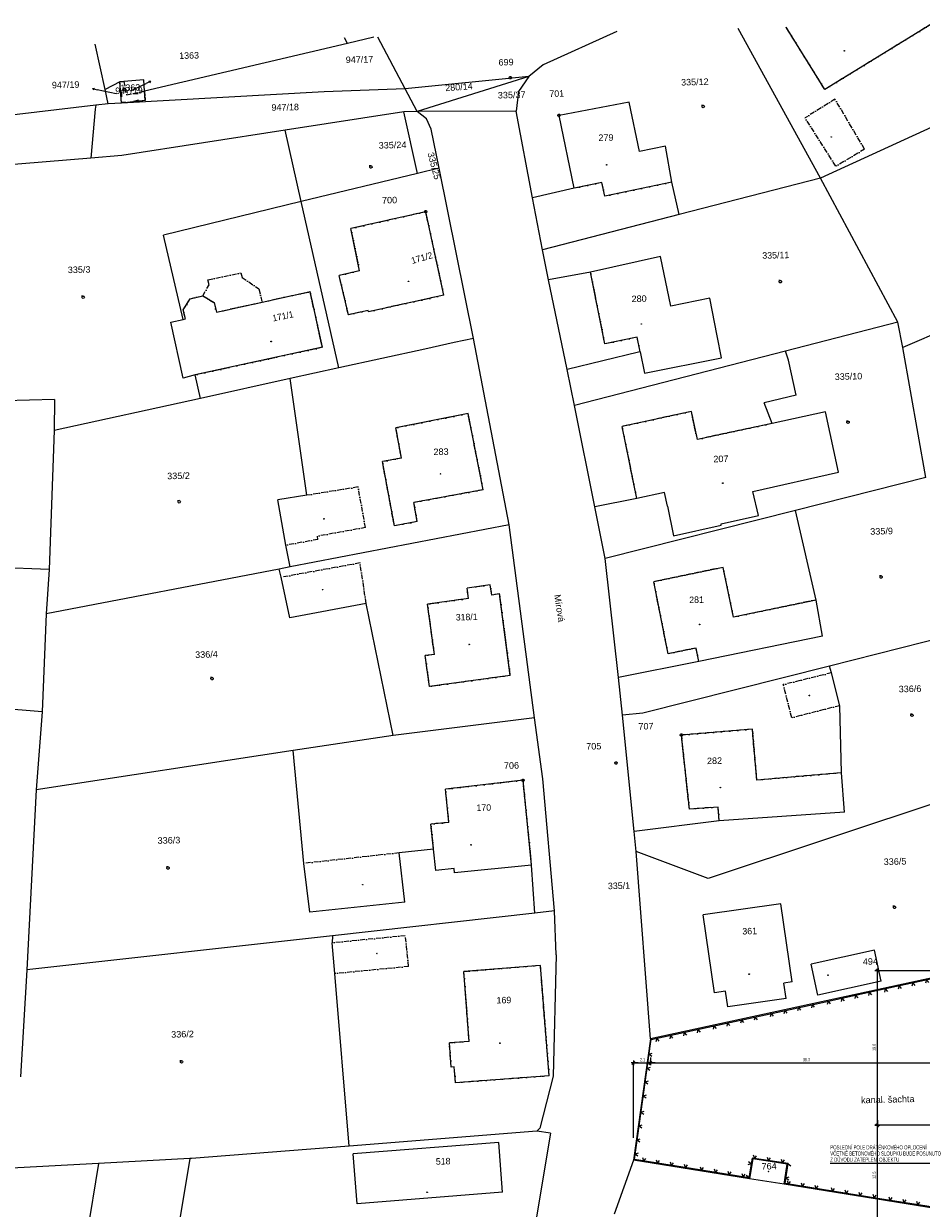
# Model space of a CAD drawing. Header units: millimetres. Extents: x -211955 to 157391, y -241491 to 94551.
# Tile 4 of 18: x -133602 to -23035, y -55532 to 90362. Entities that reach past the tile are written whole.
import ezdxf

# ---------------------------------------------------------------- set-up
doc = ezdxf.new("R2010")
doc.units = ezdxf.units.MM
doc.header["$PDMODE"] = 65
doc.linetypes.add('Carkovana 2x_1', pattern=[800, 600, -200])
doc.linetypes.add('Cerchovana_1', pattern=[1000, 600, -200, 0, -200])
for name, color, linetype, lineweight in [('XR$1$SITUACE - PODKLAD_1', 7, 'Continuous', 25), ('XR$4$PODKLAD - ZPEVNĚNÉ PLOCHY_1', 7, 'Continuous', 25), ('XR$6$KATASTR_1', 7, 'Continuous', 25)]:
    doc.layers.add(name, color=color, linetype=linetype, lineweight=lineweight)
doc.styles.add('ARIAL', font='ARIAL.TTF')
doc.styles.add('ARIALNARROW', font='ARIALN.TTF')
doc.dimstyles.new('DIMSTYLE_2', dxfattribs={"dimtxt": 400, "dimasz": 600, "dimexe": 0, "dimexo": 0, "dimgap": 200, "dimtad": 2, "dimdec": 1, "dimlfac": 0.001, "dimrnd": 0.05, "dimzin": 4, "dimdsep": 46, "dimtxsty": 'ARIALNARROW', "dimblk1": 'ALL_ML_STRICH', "dimblk2": 'ALL_ML_STRICH', "dimsah": 1, "dimcen": 0, "dimclrd": 6, "dimclre": 6, "dimclrt": 6, "dimadec": 0, "dimazin": 0, "dimtfac": 1, "dimtdec": 0, "dimtix": 1, "dimtmove": 2, "dimatfit": 3, "dimfxl": 0, "dimtzin": 0, "dimlwd": 0, "dimlwe": 13, "dimarcsym": 0})
doc.dimstyles.new('DIMSTYLE_3', dxfattribs={"dimtxt": 400, "dimasz": 600, "dimexe": 0, "dimexo": 0, "dimgap": 200, "dimtad": 2, "dimdec": 1, "dimlfac": 0.001, "dimrnd": 0.05, "dimzin": 4, "dimdsep": 46, "dimtxsty": 'ARIALNARROW', "dimblk1": 'ALL_ML_STRICH', "dimblk2": 'ALL_ML_STRICH', "dimsah": 1, "dimcen": 0, "dimclrd": 6, "dimclre": 6, "dimclrt": 6, "dimadec": 0, "dimazin": 0, "dimtfac": 1, "dimtdec": 0, "dimtix": 1, "dimtmove": 2, "dimatfit": 3, "dimfxl": 0, "dimtzin": 0, "dimlwd": 0, "dimlwe": 13, "dimarcsym": 0})

# ---------------------------------------------------------------- blocks, each defined once
blk = doc.blocks.new('VZOROVÁ ČÁRA_1')
at = {"layer": 'XR$1$SITUACE - PODKLAD_1', "color": 7, "linetype": 'Continuous', "lineweight": 13}
for p, q in [((-35255, -53219), (-39823, -52490)), ((-39379, -52561), (-39505, -52164)), ((-39379, -52561), (-39136, -52223)), ((-37673, -52833), (-37799, -52436)), ((-37673, -52833), (-37429, -52495)), ((-35966, -53106), (-36093, -52709)), ((-35966, -53106), (-35723, -52768)), ((-28145, -54354), (-35255, -53219)), ((-33976, -53423), (-34102, -53026)), ((-33976, -53423), (-33732, -53085)), ((-32269, -53696), (-32395, -53299)), ((-32269, -53696), (-32026, -53358)), ((-30563, -53968), (-30689, -53571)), ((-30563, -53968), (-30319, -53630)), ((-28856, -54240), (-28983, -53844)), ((-28856, -54240), (-28613, -53903)), ((-26866, -54558), (-26992, -54161)), ((-26866, -54558), (-26622, -54220)), ((-25159, -54831), (-25285, -54434)), ((-25159, -54831), (-24916, -54493)), ((-23453, -55103), (-23579, -54706)), ((-23453, -55103), (-23209, -54765)), ((-21746, -55375), (-21873, -54979)), ((-21746, -55375), (-21503, -55038))]:
    blk.add_line(p, q, dxfattribs=at)
blk.add_lwpolyline([(-21035, -55489), (-21035, -55489), (-28145, -54354)], dxfattribs=at)
blk = doc.blocks.new('VZOROVÁ ČÁRA_2')
at = {"layer": 'XR$1$SITUACE - PODKLAD_1', "color": 7, "linetype": 'Continuous', "lineweight": 13}
for p, q in [((-39439, -50072), (-39347, -50043)), ((-39439, -50072), (-39101, -50315)), ((-39710, -51779), (-39313, -51652)), ((-39710, -51779), (-39372, -52022))]:
    blk.add_line(p, q, dxfattribs=at)
blk.add_lwpolyline([(-39823, -52490), (-39823, -52490), (-39432, -50029)], dxfattribs=at)
blk = doc.blocks.new('VZOROVÁ ČÁRA_3')
at = {"layer": 'XR$1$SITUACE - PODKLAD_1', "color": 7, "linetype": 'Continuous', "lineweight": 13}
for p, q in [((-39432, -50029), (-43866, -49342)), ((-43559, -49389), (-43687, -48993)), ((-43559, -49389), (-43317, -49050)), ((-41851, -49654), (-41979, -49258)), ((-41851, -49654), (-41609, -49315)), ((-40144, -49919), (-40272, -49523)), ((-40144, -49919), (-39902, -49580))]:
    blk.add_line(p, q, dxfattribs=at)
blk = doc.blocks.new('VZOROVÁ ČÁRA_4')
at = {"layer": 'XR$1$SITUACE - PODKLAD_1', "color": 7, "linetype": 'Continuous', "lineweight": 13}
for p, q in [((-43986, -50052), (-44384, -50175)), ((-43986, -50052), (-44321, -49805)), ((-44272, -51756), (-44608, -51509)), ((-44272, -51756), (-44329, -51773))]:
    blk.add_line(p, q, dxfattribs=at)
blk.add_lwpolyline([(-43866, -49342), (-43866, -49342), (-44277, -51782)], dxfattribs=at)
blk = doc.blocks.new('VZOROVÁ ČÁRA_5')
at = {"layer": 'XR$1$SITUACE - PODKLAD_1', "color": 7, "linetype": 'Continuous', "lineweight": 13}
for p, q in [((-51387, -50647), (-58382, -49530)), ((-57217, -49716), (-57343, -49319)), ((-57217, -49716), (-56974, -49378)), ((-55511, -49989), (-55637, -49592)), ((-55511, -49989), (-55267, -49651)), ((-53804, -50261), (-53930, -49864)), ((-53804, -50261), (-53561, -49923)), ((-52098, -50533), (-52224, -50137)), ((-52098, -50533), (-51854, -50196)), ((-44277, -51782), (-51387, -50647)), ((-50107, -50851), (-50233, -50454)), ((-50107, -50851), (-49864, -50513)), ((-48401, -51124), (-48527, -50727)), ((-48401, -51124), (-48157, -50786)), ((-46694, -51396), (-46820, -50999)), ((-46694, -51396), (-46451, -51058)), ((-44988, -51668), (-45114, -51272)), ((-44988, -51668), (-44744, -51331))]:
    blk.add_line(p, q, dxfattribs=at)
blk = doc.blocks.new('VZOROVÁ ČÁRA_6')
at = {"layer": 'XR$1$SITUACE - PODKLAD_1', "color": 7, "linetype": 'Continuous', "lineweight": 13}
for p, q in [((-56389, -35269), (-56318, -34761)), ((-57385, -42400), (-56389, -35269)), ((-56568, -36552), (-56174, -36418)), ((-56568, -36552), (-56226, -36789)), ((-56807, -38264), (-56413, -38130)), ((-56807, -38264), (-56465, -38501)), ((-57046, -39975), (-56652, -39841)), ((-57046, -39975), (-56704, -40212)), ((-57286, -41686), (-56891, -41553)), ((-57286, -41686), (-56943, -41923)), ((-58382, -49530), (-57385, -42400)), ((-57565, -43683), (-57170, -43549)), ((-57565, -43683), (-57222, -43920)), ((-57804, -45394), (-57410, -45261)), ((-57804, -45394), (-57461, -45631)), ((-58043, -47106), (-57649, -46972)), ((-58043, -47106), (-57701, -47343)), ((-58282, -48817), (-57888, -48683)), ((-58282, -48817), (-57940, -49054))]:
    blk.add_line(p, q, dxfattribs=at)
blk = doc.blocks.new('VZOROVÁ ČÁRA_7')
at = {"layer": 'XR$1$SITUACE - PODKLAD_1', "color": 7, "linetype": 'Continuous', "lineweight": 13}
for p, q in [((-21139, -27115), (-14103, -25586)), ((-17058, -26228), (-17162, -26631)), ((-17058, -26228), (-16797, -26552)), ((-15370, -25861), (-15474, -26264)), ((-15370, -25861), (-15108, -26185)), ((-14103, -25586), (-11300, -24976)), ((-13400, -25433), (-13504, -25836)), ((-13400, -25433), (-13138, -25756)), ((-11711, -25066), (-11815, -25469)), ((-11711, -25066), (-11449, -25389)), ((-28175, -28644), (-21139, -27115)), ((-22406, -27390), (-22510, -27793)), ((-22406, -27390), (-22144, -27714)), ((-20436, -26962), (-20540, -27365)), ((-20436, -26962), (-20174, -27286)), ((-18747, -26595), (-18851, -26998)), ((-18747, -26595), (-18485, -26919)), ((-35211, -30173), (-28175, -28644)), ((-29441, -28919), (-29545, -29323)), ((-29441, -28919), (-29179, -29243)), ((-27471, -28491), (-27575, -28895)), ((-27471, -28491), (-27209, -28815)), ((-25783, -28124), (-25887, -28528)), ((-25783, -28124), (-25521, -28448)), ((-24094, -27757), (-24198, -28160)), ((-24094, -27757), (-23832, -28081)), ((-42246, -31703), (-35211, -30173)), ((-36477, -30449), (-36581, -30852)), ((-36477, -30449), (-36215, -30772)), ((-34507, -30021), (-34611, -30424)), ((-34507, -30021), (-34245, -30344)), ((-32818, -29653), (-32922, -30057)), ((-32818, -29653), (-32557, -29977)), ((-31130, -29286), (-31234, -29690)), ((-31130, -29286), (-30868, -29610)), ((-49282, -33232), (-42246, -31703)), ((-43513, -31978), (-43617, -32381)), ((-43513, -31978), (-43251, -32302)), ((-41543, -31550), (-41647, -31953)), ((-41543, -31550), (-41281, -31874)), ((-39854, -31183), (-39958, -31586)), ((-39854, -31183), (-39592, -31507)), ((-38166, -30816), (-38270, -31219)), ((-38166, -30816), (-37904, -31139)), ((-56318, -34761), (-49282, -33232)), ((-50548, -33507), (-50652, -33911)), ((-50548, -33507), (-50287, -33831)), ((-48578, -33079), (-48682, -33482)), ((-48578, -33079), (-48317, -33403)), ((-46890, -32712), (-46994, -33115)), ((-46890, -32712), (-46628, -33036)), ((-45201, -32345), (-45305, -32748)), ((-45201, -32345), (-44939, -32669)), ((-55614, -34608), (-55718, -35012)), ((-55614, -34608), (-55352, -34932)), ((-53926, -34241), (-54030, -34645)), ((-53926, -34241), (-53664, -34565)), ((-52237, -33874), (-52341, -34278)), ((-52237, -33874), (-51975, -34198))]:
    blk.add_line(p, q, dxfattribs=at)
blk = doc.blocks.new('ALL_ML_STRICH')
at = {"color": 0, "linetype": 'ByBlock', "lineweight": -2}
for p, q in [((-1, 0), (0.5, 0)), ((-0.3, -0.3), (0.3, 0.3)), ((0, -0.5), (0, 0.5))]:
    blk.add_line(p, q, dxfattribs=at)
blk = doc.blocks.new('*D18')
at = {"layer": 'DEFPOINTS', "color": 6, "linetype": 'Continuous', "lineweight": 13}
for p in [(-56407, -34678), (-58494, -37623), (-58494, -49614)]:
    blk.add_point(p, dxfattribs=at)
at = {"layer": 'XR$1$SITUACE - PODKLAD_1', "color": 6, "linetype": 'Continuous', "lineweight": -2}
for p, q in [((-58494, -46843), (-58494, -37623)), ((-58494, -37623), (-56407, -37623)), ((-56407, -36943), (-56407, -37623))]:
    blk.add_line(p, q, dxfattribs=at)
at = {"layer": 'XR$1$SITUACE - PODKLAD_1', "color": 6, "linetype": 'Continuous', "lineweight": 13, "xscale": 600, "yscale": 600, "zscale": 600, "rotation": 180}
blk.add_blockref('ALL_ML_STRICH', (-58494, -37623), dxfattribs=at)
at = {"layer": 'XR$1$SITUACE - PODKLAD_1', "color": 6, "linetype": 'Continuous', "lineweight": 13, "xscale": 600, "yscale": 600, "zscale": 600}
blk.add_blockref('ALL_ML_STRICH', (-56407, -37623), dxfattribs=at)
at = {"layer": 'XR$1$SITUACE - PODKLAD_1', "color": 6, "linetype": 'Continuous', "lineweight": 13, "insert": (-57366, -37223), "char_height": 400, "width": 973.71, "attachment_point": 5, "style": 'ARIALNARROW'}
blk.add_mtext('\\W0.81;\\A1;{2.1}', dxfattribs=at)
blk = doc.blocks.new('*D19')
at = {"layer": 'DEFPOINTS', "color": 6, "linetype": 'Continuous', "lineweight": 13}
for p in [(-56407, -34678), (-56407, -37623), (-18118, -45292)]:
    blk.add_point(p, dxfattribs=at)
at = {"layer": 'XR$1$SITUACE - PODKLAD_1', "color": 6, "linetype": 'Continuous', "lineweight": -2}
for p, q in [((-56407, -36943), (-56407, -37623)), ((-56407, -37623), (-18118, -37623)), ((-18118, -42471), (-18118, -37623))]:
    blk.add_line(p, q, dxfattribs=at)
at = {"layer": 'XR$1$SITUACE - PODKLAD_1', "color": 6, "linetype": 'Continuous', "lineweight": 13, "xscale": 600, "yscale": 600, "zscale": 600, "rotation": 180}
blk.add_blockref('ALL_ML_STRICH', (-56407, -37623), dxfattribs=at)
at = {"layer": 'XR$1$SITUACE - PODKLAD_1', "color": 6, "linetype": 'Continuous', "lineweight": 13, "xscale": 600, "yscale": 600, "zscale": 600}
blk.add_blockref('ALL_ML_STRICH', (-18118, -37623), dxfattribs=at)
at = {"layer": 'XR$1$SITUACE - PODKLAD_1', "color": 6, "linetype": 'Continuous', "lineweight": 13, "insert": (-37192, -37223), "char_height": 400, "width": 1298.29, "attachment_point": 5, "style": 'ARIALNARROW'}
blk.add_mtext('\\W0.81;\\A1;{38.3}', dxfattribs=at)
blk = doc.blocks.new('*D25')
at = {"layer": 'DEFPOINTS', "color": 6, "linetype": 'Continuous', "lineweight": 13}
for p in [(-18118, -45292), (-28441, -57777), (-18118, -57777)]:
    blk.add_point(p, dxfattribs=at)
at = {"layer": 'XR$1$SITUACE - PODKLAD_1', "color": 6, "linetype": 'Continuous', "lineweight": -2}
for p, q in [((-19778, -45292), (-28441, -45292)), ((-28441, -57777), (-28441, -45292)), ((-19704, -57777), (-28441, -57777))]:
    blk.add_line(p, q, dxfattribs=at)
at = {"layer": 'XR$1$SITUACE - PODKLAD_1', "color": 6, "linetype": 'Continuous', "lineweight": 13, "xscale": 600, "yscale": 600, "zscale": 600}
for p, rotation in [((-28441, -45292), 90), ((-28441, -57777), 270)]:
    blk.add_blockref('ALL_ML_STRICH', p, dxfattribs=dict(at, rotation=rotation))
at = {"layer": 'XR$1$SITUACE - PODKLAD_1', "color": 6, "linetype": 'Continuous', "lineweight": 13, "insert": (-28841, -51464), "char_height": 400, "width": 1298.29, "attachment_point": 5, "rotation": 90, "style": 'ARIALNARROW'}
blk.add_mtext('\\W0.81;\\A1;{12.5}', dxfattribs=at)
blk = doc.blocks.new('*D26')
at = {"layer": 'DEFPOINTS', "color": 6, "linetype": 'Continuous', "lineweight": 13}
for p in [(-17792, -26285), (-28441, -45292), (-18118, -45292)]:
    blk.add_point(p, dxfattribs=at)
at = {"layer": 'XR$1$SITUACE - PODKLAD_1', "color": 6, "linetype": 'Continuous', "lineweight": -2}
for p, q in [((-18981, -26285), (-28441, -26285)), ((-28441, -45292), (-28441, -26285)), ((-19778, -45292), (-28441, -45292))]:
    blk.add_line(p, q, dxfattribs=at)
at = {"layer": 'XR$1$SITUACE - PODKLAD_1', "color": 6, "linetype": 'Continuous', "lineweight": 13, "xscale": 600, "yscale": 600, "zscale": 600}
for p, rotation in [((-28441, -26285), 90), ((-28441, -45292), 270)]:
    blk.add_blockref('ALL_ML_STRICH', p, dxfattribs=dict(at, rotation=rotation))
at = {"layer": 'XR$1$SITUACE - PODKLAD_1', "color": 6, "linetype": 'Continuous', "lineweight": 13, "insert": (-28841, -35718), "char_height": 400, "width": 1298.29, "attachment_point": 5, "rotation": 90, "style": 'ARIALNARROW'}
blk.add_mtext('\\W0.81;\\A1;{19.0}', dxfattribs=at)
blk = doc.blocks.new('2$1030')
at = {"layer": 'XR$6$KATASTR_1', "color": 6, "lineweight": 100}
blk.add_line((0, 0), (0, -500), dxfattribs=at)
blk = doc.blocks.new('1$0100')
at = {"layer": 'XR$6$KATASTR_1', "color": 7, "lineweight": 25}
blk.add_line((-50, 0), (50, 0), dxfattribs=at)
blk.add_lwpolyline([(190, 720), (530, 530), (720, 190), (720, -200), (530, -540), (190, -730), (-200, -730), (-540, -540), (-730, -200), (-730, 190), (-540, 530), (-200, 720), (190, 720)], close=True, dxfattribs=at)
blk = doc.blocks.new('3$0400')
at = {"layer": 'XR$6$KATASTR_1', "color": 7, "lineweight": 25}
blk.add_lwpolyline([(0, 0), (-380, 100), (-650, 370), (-750, 740), (-650, 1110), (-380, 1380), (-10, 1480), (360, 1380), (630, 1110), (730, 730), (630, 350), (360, 80), (-20, -20), (980, -20)], dxfattribs=at)
blk = doc.blocks.new('9$5010')
at = {"layer": 'XR$6$KATASTR_1', "color": 7, "lineweight": 25}
blk.add_line((0, 3000), (0, 0), dxfattribs=at)
blk.add_lwpolyline([(-500, 2000), (0, 3000), (500, 2000)], dxfattribs=at)
blk = doc.blocks.new('4$0200')
at = {"layer": 'XR$6$KATASTR_1', "color": 7, "lineweight": 25}
blk.add_lwpolyline([(90, 150), (180, 0), (90, -150), (-90, -150), (-180, 0), (-90, 150), (90, 150)], close=True, dxfattribs=at)
blk = doc.blocks.new('$280')
at = {"layer": 'XR$6$KATASTR_1', "color": 7, "lineweight": 25}
blk.add_lwpolyline([(0, 170), (100, 150), (150, 60), (170, 0), (150, -90), (70, -160), (0, -170), (-90, -140), (-150, -80), (-170, 0), (-150, 90), (-70, 160), (0, 170)], close=True, dxfattribs=at)

msp = doc.modelspace()

# ---------------------------------------------------------------- linework, layer by layer
at = {"layer": 'XR$4$PODKLAD - ZPEVNĚNÉ PLOCHY_1', "color": 7, "linetype": 'Continuous', "lineweight": 13}
msp.add_line((-34245.437, -49964.428), (-20672.104, -49964.428), dxfattribs=at)
at = {"layer": 'XR$6$KATASTR_1', "color": 126, "linetype": 'Continuous', "lineweight": 13}
for p, q in [((-60546.854, 89417.697), (-69609.281, 85296.046)), ((-35440.026, 71353.043), (-45581.283, 89781.823)), ((-34915.145, 82259.037), (-39683.028, 89925.333)), ((-21738.339, 90361.943), (-34915.145, 82259.037)), ((-123580.972, 82242.351), (-124787.842, 87854.656)), ((-93730.488, 87930.108), (-118704.873, 82050.899)), ((-93730.488, 87930.108), (-94076.93, 88601.88)), ((-90487.993, 88689.202), (-93730.488, 87930.108)), ((-86612.692, 82351.589), (-89978.144, 88701.607)), ((-69609.281, 85296.046), (-71374.939, 83862.674)), ((-121744.144, 83217.318), (-123580.972, 82242.351)), ((-118808.419, 83428.788), (-121744.144, 83217.318)), ((-121549.724, 80571.264), (-121744.144, 83217.318)), ((-118704.873, 82050.899), (-118808.419, 83428.788)), ((-71374.939, 83862.674), (-86612.692, 82351.589)), ((-71374.939, 83862.674), (-85134.273, 79556.722)), ((-71374.939, 83862.674), (-72650.279, 82011.105)), ((-122217.507, 81705.356), (-124530.935, 82229.24)), ((-123208.504, 80500.895), (-123580.972, 82242.351)), ((-96606.571, 81978.39), (-121549.724, 80571.264)), ((-120456.544, 82098.306), (-118508.289, 83015.966)), ((-118626.915, 80902.455), (-118704.873, 82050.899)), ((-86612.692, 82351.589), (-96606.571, 81978.39)), ((-85134.273, 79556.722), (-86612.692, 82351.589)), ((-72650.279, 82011.105), (-72921.075, 79573.798)), ((-12587.665, 81811.992), (-35440.026, 71353.043)), ((-124734.646, 80323.722), (-158776.469, 76284.503)), ((-124734.646, 80323.722), (-124782.709, 79832.407)), ((-123208.504, 80500.895), (-124734.646, 80323.722)), ((-121549.724, 80571.264), (-123208.504, 80500.895)), ((-118626.915, 80902.455), (-121549.724, 80571.264)), ((-59004.415, 80702.636), (-67657.304, 79071.683)), ((-59004.415, 80702.636), (-67657.304, 79071.683)), ((-57766.363, 74630.954), (-59004.415, 80702.636)), ((-57766.363, 74630.954), (-59004.415, 80702.636)), ((-124782.709, 79832.407), (-125336.56, 73817.156)), ((-86763.304, 79497.081), (-101402.743, 77240.328)), ((-85134.273, 79556.722), (-86763.304, 79497.081)), ((-85108.636, 71925.088), (-86763.304, 79497.081)), ((-72921.075, 79573.798), (-85134.273, 79556.722)), ((-83972.232, 78664.724), (-85134.273, 79556.722)), ((-70910.842, 68899.536), (-72921.075, 79573.798)), ((-65788.636, 70104.483), (-67657.304, 79071.683)), ((-65788.636, 70104.483), (-67657.304, 79071.683)), ((-83420.765, 77377.756), (-83972.232, 78664.724)), ((-82443.536, 72570.104), (-83420.765, 77377.756)), ((-101402.743, 77240.328), (-121523.285, 74140.004)), ((-99418.245, 68445.996), (-101402.743, 77240.328)), ((-54531.432, 75289.834), (-57766.363, 74630.954)), ((-54531.432, 75289.834), (-57766.363, 74630.954)), ((-53762.657, 70827.213), (-54531.432, 75289.834)), ((-53762.657, 70827.213), (-54531.432, 75289.834)), ((-125336.56, 73817.156), (-138643.157, 72693.157)), ((-121523.285, 74140.004), (-125336.56, 73817.156)), ((-85108.636, 71925.088), (-99418.245, 68445.996)), ((-82443.536, 72570.104), (-85108.636, 71925.088)), ((-78202.14, 51597.065), (-82443.536, 72570.104)), ((-65788.636, 70104.483), (-70910.842, 68899.536)), ((-62384.728, 70807.487), (-65788.636, 70104.483)), ((-62033.713, 69125.527), (-62384.728, 70807.487)), ((-53762.657, 70827.213), (-62033.713, 69125.527)), ((-52865.599, 66847.856), (-53762.657, 70827.213)), ((-35440.026, 71353.043), (-52865.599, 66847.856)), ((-25945.367, 53598.736), (-35440.026, 71353.043)), ((-69704.752, 62496.978), (-70910.842, 68899.536)), ((-99418.245, 68445.996), (-116363.206, 64332.615)), ((-94788.642, 47962.545), (-99418.245, 68445.996)), ((-84083.367, 67198.628), (-93295.629, 65123.938)), ((-81832.695, 56920.332), (-84083.367, 67198.628)), ((-52865.599, 66847.856), (-69704.752, 62496.978)), ((-113959.659, 53938.003), (-116363.206, 64332.615)), ((-92218.94, 59928.59), (-93295.629, 65123.938)), ((9088.085, 65394.369), (-25328.907, 50462.802)), ((-68945.439, 58834.364), (-69704.752, 62496.978)), ((-55160.589, 61680.504), (-63776.677, 59770.364)), ((-55160.589, 61680.504), (-63776.677, 59770.364)), ((-53901.57, 55569.32), (-55160.589, 61680.504)), ((-53901.57, 55569.32), (-55160.589, 61680.504)), ((-92218.94, 59928.59), (-94735.543, 59347.205)), ((-93607.629, 54513.209), (-94735.543, 59347.205)), ((-63776.677, 59770.364), (-68945.439, 58834.364)), ((-66665.797, 47776.541), (-68945.439, 58834.364)), ((-62011.141, 50930.693), (-63776.677, 59770.364)), ((-104238.765, 56075.083), (-98318.498, 57369.469)), ((-96811.06, 50504.104), (-98318.498, 57369.469)), ((-81832.695, 56920.332), (-91136.146, 54893.438)), ((-109860.337, 54837.979), (-104238.765, 56075.083)), ((-49084.163, 56556.79), (-53901.57, 55569.32)), ((-49084.163, 56556.79), (-53901.57, 55569.32)), ((-113959.659, 53938.003), (-113690.955, 53994.555)), ((-91169.786, 55042.663), (-93607.629, 54513.209)), ((-91136.146, 54893.438), (-91169.786, 55042.663)), ((-25945.367, 53598.736), (-39772.929, 50041.346)), ((-25328.907, 50462.802), (-25945.367, 53598.736)), ((-80570.247, 51079.311), (-84191.9, 50280.983)), ((-78202.14, 51597.065), (-80570.247, 51079.311)), ((-73792.617, 28647.531), (-78202.14, 51597.065)), ((-58239.289, 51722.673), (-62011.141, 50930.693)), ((-96811.06, 50504.104), (-112472.946, 47102.142)), ((-84191.9, 50280.983), (-94788.642, 47962.545)), ((-57855.12, 49911.481), (-66665.797, 47776.541)), ((-39772.929, 50041.346), (-65748.04, 43357.557)), ((-57666.149, 49956.091), (-57855.12, 49911.481)), ((-39405.544, 48919.95), (-39772.929, 50041.346)), ((-22469.242, 34477.63), (-25328.907, 50462.802)), ((-38450.717, 44621.903), (-39405.544, 48919.95)), ((-111842.573, 44216.622), (-112472.946, 47102.142)), ((-94788.642, 47962.545), (-100768.405, 46646.705)), ((-65748.04, 43357.557), (-66665.797, 47776.541)), ((-100768.405, 46646.705), (-111842.573, 44216.622)), ((-98738.398, 32281.833), (-100768.405, 46646.705)), ((-129794.073, 44059.928), (-135952.493, 43920.091)), ((-111842.573, 44216.622), (-129861.839, 40267.158)), ((-129794.073, 44059.928), (-129861.839, 40267.158)), ((-38450.717, 44621.903), (-42389.113, 43685.83)), ((-78867.125, 42338.151), (-87756.781, 40571.399)), ((-76998.724, 32970.826), (-78867.125, 42338.151)), ((-63253.182, 30854.542), (-65748.04, 43357.557)), ((-51355.535, 42607.414), (-59883.109, 40759.445)), ((-50621.567, 39164.248), (-51355.535, 42607.414)), ((-41416.871, 41138.725), (-42389.113, 43685.83)), ((-34849.228, 42548.891), (-41416.871, 41138.725)), ((-34849.228, 42548.891), (-41416.871, 41138.725)), ((-41416.871, 41138.725), (-50621.567, 39164.248)), ((-129861.839, 40267.158), (-130465.115, 23127.413)), ((-87066.475, 36867.094), (-87756.781, 40571.399)), ((-58077.098, 31900.753), (-59883.109, 40759.445)), ((-87066.475, 36867.094), (-89416.534, 36429.802)), ((-87943.782, 28523.286), (-89416.534, 36429.802)), ((-22469.242, 34477.63), (-38515.442, 30426.129)), ((-98738.398, 32281.833), (-102295.666, 31715.139)), ((-76998.724, 32970.826), (-85542.619, 31382.537)), ((-54673.677, 32623.751), (-58077.098, 31900.753)), ((-54673.677, 32623.751), (-58077.098, 31900.753)), ((-54312.665, 30942.035), (-54673.677, 32623.751)), ((-54312.665, 30942.035), (-54673.677, 32623.751)), ((-101299.464, 26127.717), (-102295.666, 31715.139)), ((-85115.811, 29052.229), (-85542.619, 31382.537)), ((-58077.098, 31900.753), (-63253.182, 30854.542)), ((-61988.082, 24493.432), (-63253.182, 30854.542)), ((-38515.442, 30426.129), (-61988.082, 24493.432)), ((-36006.112, 19383.898), (-38515.442, 30426.129)), ((-73792.617, 28647.531), (-100784.167, 23449.459)), ((-85115.811, 29052.229), (-87943.782, 28523.286)), ((-70692.999, 4855.886), (-73792.617, 28647.531)), ((-130465.115, 23127.413), (-182345.892, 25406.155)), ((-100784.167, 23449.459), (-101299.464, 26127.717)), ((-100784.167, 23449.459), (-102138.413, 23196.444)), ((-60351.632, 9858.907), (-61988.082, 24493.432)), ((-47457.346, 23406.552), (-55996.862, 21638.316)), ((-46187.843, 17275.617), (-47457.346, 23406.552)), ((-102138.413, 23196.444), (-130852.397, 17666.377)), ((-130465.115, 23127.413), (-130852.397, 17666.377)), ((-101883.671, 22182.34), (-102138.413, 23196.444)), ((-100812.09, 17196.93), (-101883.671, 22182.34)), ((-76123.339, 21248.65), (-78984.22, 20838.942)), ((-78803.373, 19572.966), (-78984.22, 20838.942)), ((-75952.732, 19992.428), (-76123.339, 21248.65)), ((-54220.6, 12768.897), (-55996.862, 21638.316)), ((-78803.373, 19572.966), (-83847.525, 18860.063)), ((-74975.941, 20136.23), (-75952.732, 19992.428)), ((-73661.561, 10105.233), (-74975.941, 20136.23)), ((-36006.112, 19383.898), (-46187.843, 17275.617)), ((-35217.586, 14931.761), (-36006.112, 19383.898)), ((-35217.586, 14931.761), (-36006.112, 19383.898)), ((-130852.397, 17666.377), (-131309.804, 5631.691)), ((-91412.342, 18966.09), (-100812.09, 17196.93)), ((-88085.76, 2702.193), (-91412.342, 18966.09)), ((-83017.162, 12688.434), (-83847.525, 18860.063)), ((-35217.586, 14931.761), (-50436.415, 11820.662)), ((-35217.586, 14931.761), (-50436.415, 11820.662)), ((-18798.796, 15181.2), (-34327.825, 11252.314)), ((-50766.707, 13473.117), (-54220.6, 12768.897)), ((-50436.415, 11820.662), (-50766.707, 13473.117)), ((-83017.162, 12688.434), (-84133.669, 12531.23)), ((-83611.123, 8732.817), (-84133.669, 12531.23)), ((-50436.415, 11820.662), (-60351.632, 9858.907)), ((-34327.825, 11252.314), (-57323.282, 5441.26)), ((-34087.458, 10417.914), (-34327.825, 11252.314)), ((-33078.73, 6371.253), (-34087.458, 10417.914)), ((-131309.804, 5631.691), (-181937.449, 9441.366)), ((-73661.561, 10105.233), (-83611.123, 8732.817)), ((-59827.918, 5190.264), (-60351.632, 9858.907)), ((-32857.822, -1885.817), (-33078.73, 6371.253)), ((-131309.804, 5631.691), (-132076.001, -3989.793)), ((-70692.999, 4855.886), (-88085.76, 2702.193)), ((-69660.823, -2621.22), (-70692.999, 4855.886)), ((-57323.282, 5441.26), (-59827.918, 5190.264)), ((-58389.682, -9108.983), (-59827.918, 5190.264)), ((-43841.311, 3468.608), (-52586.314, 2745.683)), ((-43298.917, -2790.051), (-43841.311, 3468.608)), ((-88085.76, 2702.193), (-100393.917, 832.259)), ((-51604.464, -6363.129), (-52586.314, 2745.683)), ((-100393.917, 832.259), (-132076.001, -3989.793)), ((-99075.865, -13049.788), (-100393.917, 832.259)), ((-72096.696, -2820.528), (-81652.7, -3923.292)), ((-71032.023, -13277.725), (-72096.696, -2820.528)), ((-68214.171, -18910.851), (-69660.823, -2621.22)), ((-32857.822, -1885.817), (-43298.917, -2790.051)), ((-32489.683, -6738.298), (-32857.822, -1885.817)), ((-32489.683, -6738.298), (-32857.822, -1885.817)), ((-132076.001, -3989.793), (-133197.469, -26143.626)), ((-81233.067, -8014.295), (-81652.7, -3923.292)), ((-15241.697, -3567.825), (-49285.904, -14909.262)), ((-48049.409, -6116.584), (-51604.464, -6363.129)), ((-47938.323, -7804.382), (-48049.409, -6116.584)), ((-32489.683, -6738.298), (-47938.323, -7804.382)), ((-32489.683, -6738.298), (-47938.323, -7804.382)), ((-81233.067, -8014.295), (-83439.008, -8208.009)), ((-83114.165, -11281.017), (-83439.008, -8208.009)), ((-47938.323, -7804.382), (-58389.682, -9108.983)), ((-58138.929, -11603.622), (-58389.682, -9108.983)), ((-83114.165, -11281.017), (-87333.914, -11753.797)), ((-82840.013, -13915.128), (-83114.165, -11281.017)), ((-82840.013, -13915.128), (-83114.165, -11281.017)), ((-56407.154, -34678.326), (-58138.929, -11603.622)), ((-49285.904, -14909.262), (-58138.929, -11603.622)), ((-98349.121, -19073.893), (-99075.865, -13049.788)), ((-86666.18, -17819.35), (-87333.914, -11753.797)), ((-80584.573, -13700.204), (-82840.013, -13915.128)), ((-80584.573, -13700.204), (-82840.013, -13915.128)), ((-80532.423, -14199.083), (-80584.573, -13700.204)), ((-80532.423, -14199.083), (-80584.573, -13700.204)), ((-71032.023, -13277.725), (-80532.423, -14199.083)), ((-71032.023, -13277.725), (-80532.423, -14199.083)), ((-70638.344, -19179.896), (-71032.023, -13277.725)), ((-86666.18, -17819.35), (-98349.121, -19073.893)), ((-68214.171, -18910.851), (-70638.344, -19179.896)), ((-68022.841, -24307.794), (-68214.171, -18910.851)), ((-40327.29, -18032.279), (-49906.961, -19395.696)), ((-40327.29, -18032.279), (-49906.961, -19395.696)), ((-38952.904, -27651.695), (-40327.29, -18032.279)), ((-38952.904, -27651.695), (-40327.29, -18032.279)), ((-70638.344, -19179.896), (-95578.165, -21957.346)), ((-48523.064, -28994.874), (-49906.961, -19395.696)), ((-48523.064, -28994.874), (-49906.961, -19395.696)), ((-95578.165, -21957.346), (-133197.469, -26143.626)), ((-95578.165, -21957.346), (-95616.742, -22838.545)), ((-95264.632, -26621.1), (-95616.742, -22838.545)), ((-68022.841, -24307.794), (-68369.721, -39240.65)), ((-28794.718, -23753.457), (-36595.426, -25463.705)), ((-28794.718, -23753.457), (-36595.426, -25463.705)), ((-27961.534, -27574.321), (-28794.718, -23753.457)), ((-27961.534, -27574.321), (-28794.718, -23753.457)), ((-133197.469, -26143.626), (-134007.035, -39327.218)), ((-69951.613, -25615.096), (-79375.685, -26384.552)), ((-69874.872, -26713.554), (-69951.613, -25615.096)), ((-11322.176, -24878.793), (-56407.154, -34678.326)), ((-35762.242, -29284.57), (-36595.426, -25463.705)), ((-35762.242, -29284.57), (-36595.426, -25463.705)), ((-93517.145, -47874.883), (-95264.632, -26621.1)), ((-78736.142, -34991.542), (-79375.685, -26384.552)), ((-68870.546, -39212.823), (-69874.872, -26713.554)), ((-38952.904, -27651.695), (-39949.689, -27795.983)), ((-38952.904, -27651.695), (-39949.689, -27795.983)), ((-27961.534, -27574.321), (-35762.242, -29284.57)), ((-27961.534, -27574.321), (-35762.242, -29284.57)), ((-47147.364, -28801.355), (-48523.064, -28994.874)), ((-47147.364, -28801.355), (-48523.064, -28994.874)), ((-46870.244, -30735.186), (-47147.364, -28801.355)), ((-46870.244, -30735.186), (-47147.364, -28801.355)), ((-39673.056, -29709.821), (-39949.689, -27795.983)), ((-39673.056, -29709.821), (-39949.689, -27795.983)), ((-39673.056, -29709.821), (-46870.244, -30735.186)), ((-39673.056, -29709.821), (-46870.244, -30735.186)), ((-78736.142, -34991.542), (-81162.504, -35170.613)), ((-56407.154, -34678.326), (-58494.493, -49613.517)), ((-80939.821, -38156.08), (-81162.504, -35170.613)), ((-80560.42, -38126.843), (-80939.821, -38156.08)), ((-80413.261, -40063.837), (-80560.42, -38126.843)), ((-68870.546, -39212.823), (-80413.261, -40063.837)), ((-68369.721, -39240.65), (-70033.511, -45683.025)), ((-70394.645, -46051.919), (-93517.145, -47874.883)), ((-68718.572, -46281.218), (-79381.109, -109619.31)), ((-70033.511, -45683.025), (-70394.645, -46051.919)), ((-68718.572, -46281.218), (-70394.645, -46051.919)), ((-93517.145, -47874.883), (-112945.847, -49397.911)), ((-75082.844, -47416.357), (-93003.939, -48822.68)), ((-75082.844, -47416.357), (-93003.939, -48822.68)), ((-74603.351, -53556.51), (-75082.844, -47416.357)), ((-74603.351, -53556.51), (-75082.844, -47416.357)), ((-113145.545, -49412.773), (-124394.43, -50006.563)), ((-113145.545, -49412.773), (-116179.635, -67782.008)), ((-112945.847, -49397.911), (-113145.545, -49412.773)), ((-92544.44, -54963.32), (-93003.939, -48822.68)), ((-92544.44, -54963.32), (-93003.939, -48822.68)), ((-124394.43, -50006.563), (-135863.007, -50615.702)), ((-124394.43, -50006.563), (-127027.276, -65955.323)), ((-58494.493, -49613.517), (-60873.691, -56253.352)), ((-44194.735, -51896.369), (-58494.493, -49613.517)), ((-39937.017, -52573.006), (-44194.735, -51896.369)), ((-39937.017, -52573.006), (-44194.735, -51896.369)), ((-74603.351, -53556.51), (-92544.44, -54963.32)), ((-74603.351, -53556.51), (-92544.44, -54963.32)), ((-21068.173, -55584.937), (-39937.017, -52573.006))]:
    msp.add_line(p, q, dxfattribs=at)
at = {"layer": 'XR$6$KATASTR_1', "color": 126, "linetype": 'Cerchovana_1', "lineweight": 13}
for p, q in [((-34915.145, 82259.037), (-39683.028, 89925.333)), ((-21738.339, 90361.943), (-34915.145, 82259.037)), ((-33675.585, 81058.832), (-37360.966, 78768.513)), ((-30015.33, 74926.049), (-33675.585, 81058.832)), ((-33554.891, 72809.327), (-37360.966, 78768.513)), ((-30015.33, 74926.049), (-33554.891, 72809.327)), ((-62384.728, 70807.487), (-65788.636, 70104.483)), ((-62033.713, 69125.527), (-62384.728, 70807.487)), ((-53762.657, 70827.213), (-62033.713, 69125.527)), ((-84083.367, 67198.628), (-93295.629, 65123.938)), ((-81832.695, 56920.332), (-84083.367, 67198.628)), ((-92218.94, 59928.59), (-93295.629, 65123.938)), ((-92218.94, 59928.59), (-94735.543, 59347.205)), ((-93607.629, 54513.209), (-94735.543, 59347.205)), ((-62011.141, 50930.693), (-63776.677, 59770.364)), ((-104238.765, 56075.083), (-98318.498, 57369.469)), ((-96811.06, 50504.104), (-98318.498, 57369.469)), ((-81832.695, 56920.332), (-91136.146, 54893.438)), ((-109860.337, 54837.979), (-104238.765, 56075.083)), ((-113959.659, 53938.003), (-113690.955, 53994.555)), ((-91169.786, 55042.663), (-93607.629, 54513.209)), ((-91136.146, 54893.438), (-91169.786, 55042.663)), ((-58239.289, 51722.673), (-62011.141, 50930.693)), ((-96811.06, 50504.104), (-112472.946, 47102.142)), ((-78867.125, 42338.151), (-87756.781, 40571.399)), ((-76998.724, 32970.826), (-78867.125, 42338.151)), ((-51355.535, 42607.414), (-59883.109, 40759.445)), ((-50621.567, 39164.248), (-51355.535, 42607.414)), ((-41416.871, 41138.725), (-50621.567, 39164.248)), ((-87066.475, 36867.094), (-87756.781, 40571.399)), ((-58077.098, 31900.753), (-59883.109, 40759.445)), ((-87066.475, 36867.094), (-89416.534, 36429.802)), ((-87943.782, 28523.286), (-89416.534, 36429.802)), ((-92411.438, 33306.031), (-98738.398, 32281.833)), ((-91499.81, 28316.729), (-92411.438, 33306.031)), ((-76998.724, 32970.826), (-85542.619, 31382.537)), ((-85115.811, 29052.229), (-85542.619, 31382.537)), ((-91499.81, 28316.729), (-97425.429, 27242.278)), ((-85115.811, 29052.229), (-87943.782, 28523.286)), ((-97355.96, 26853.853), (-101299.464, 26127.717)), ((-97355.96, 26853.853), (-97425.429, 27242.278)), ((-92173.771, 23949.043), (-101883.671, 22182.34)), ((-91412.342, 18966.09), (-92173.771, 23949.043)), ((-47457.346, 23406.552), (-55996.862, 21638.316)), ((-46187.843, 17275.617), (-47457.346, 23406.552)), ((-76123.339, 21248.65), (-78984.22, 20838.942)), ((-78803.373, 19572.966), (-78984.22, 20838.942)), ((-75952.732, 19992.428), (-76123.339, 21248.65)), ((-54220.6, 12768.897), (-55996.862, 21638.316)), ((-78803.373, 19572.966), (-83847.525, 18860.063)), ((-74975.941, 20136.23), (-75952.732, 19992.428)), ((-73661.561, 10105.233), (-74975.941, 20136.23)), ((-36006.112, 19383.898), (-46187.843, 17275.617)), ((-83017.162, 12688.434), (-83847.525, 18860.063)), ((-50766.707, 13473.117), (-54220.6, 12768.897)), ((-50436.415, 11820.662), (-50766.707, 13473.117)), ((-83017.162, 12688.434), (-84133.669, 12531.23)), ((-83611.123, 8732.817), (-84133.669, 12531.23)), ((-34087.458, 10417.914), (-40033.825, 8962.846)), ((-73661.561, 10105.233), (-83611.123, 8732.817)), ((-38994.133, 4876.926), (-40033.825, 8962.846)), ((-33078.73, 6371.253), (-38994.133, 4876.926)), ((-43841.311, 3468.608), (-52586.314, 2745.683)), ((-43298.917, -2790.051), (-43841.311, 3468.608)), ((-51604.464, -6363.129), (-52586.314, 2745.683)), ((-72096.696, -2820.528), (-81652.7, -3923.292)), ((-71032.023, -13277.725), (-72096.696, -2820.528)), ((-32857.822, -1885.817), (-43298.917, -2790.051)), ((-81233.067, -8014.295), (-81652.7, -3923.292)), ((-48049.409, -6116.584), (-51604.464, -6363.129)), ((-47938.323, -7804.382), (-48049.409, -6116.584)), ((-81233.067, -8014.295), (-83439.008, -8208.009)), ((-83114.165, -11281.017), (-83439.008, -8208.009)), ((-87333.914, -11753.797), (-99075.865, -13049.788)), ((-86595.471, -21958.854), (-95616.742, -22838.545)), ((-86183.135, -25749.946), (-86595.471, -21958.854)), ((-86183.135, -25749.946), (-95264.632, -26621.1)), ((-69951.613, -25615.096), (-79375.685, -26384.552)), ((-69874.872, -26713.554), (-69951.613, -25615.096)), ((-78736.142, -34991.542), (-79375.685, -26384.552)), ((-68870.546, -39212.823), (-69874.872, -26713.554)), ((-78736.142, -34991.542), (-81162.504, -35170.613)), ((-80939.821, -38156.08), (-81162.504, -35170.613)), ((-80560.42, -38126.843), (-80939.821, -38156.08)), ((-80413.261, -40063.837), (-80560.42, -38126.843)), ((-68870.546, -39212.823), (-80413.261, -40063.837))]:
    msp.add_line(p, q, dxfattribs=at)
at = {"layer": 'XR$6$KATASTR_1', "color": 126, "linetype": 'Carkovana 2x_1', "lineweight": 13}
for p, q in [((-121744.144, 83217.318), (-121274.769, 83248.744)), ((-121549.724, 80571.264), (-121744.144, 83217.318)), ((-121274.769, 83248.744), (-120924.24, 81586.778)), ((-120924.24, 81586.778), (-118704.873, 82050.899)), ((-118704.873, 82050.899), (-118626.915, 80902.455)), ((-118626.915, 80902.455), (-121549.724, 80571.264))]:
    msp.add_line(p, q, dxfattribs=at)
at = {"layer": 'XR$6$KATASTR_1', "color": 126, "linetype": 'Cerchovana_1', "lineweight": 13}
for points in [[(-111519.968, 56858.209), (-110772.792, 58216.785), (-110907.837, 58833.683), (-106847.044, 59672.704), (-106693.464, 59116.275), (-104618.312, 57696.331), (-104238.765, 56075.083)], [(-113690.955, 53994.555), (-113938.376, 55118.87), (-113091.23, 56479.878), (-111519.968, 56858.209)], [(-111519.968, 56858.209), (-110158.959, 56011.063), (-109860.337, 54837.979)], [(-57666.149, 49956.091), (-58030.08, 51757.772), (-58239.289, 51722.673)]]:
    msp.add_lwpolyline(points, dxfattribs=at)
at = {"layer": 'XR$6$KATASTR_1', "color": 126, "linetype": 'Continuous', "lineweight": 13}
for points in [[(-113690.955, 53994.555), (-113938.376, 55118.87), (-113091.23, 56479.878), (-111519.968, 56858.209)], [(-111519.968, 56858.209), (-110158.959, 56011.063), (-109860.337, 54837.979)], [(-57666.149, 49956.091), (-57131.587, 47308.31), (-47634.544, 49189.87), (-48171.052, 51917.627), (-49084.163, 56556.79)], [(-57666.149, 49956.091), (-57131.587, 47308.31), (-47634.544, 49189.87), (-48171.052, 51917.627), (-49084.163, 56556.79)], [(-112472.946, 47102.142), (-113973.743, 46705.52), (-115491.907, 53600.633), (-113959.659, 53938.003)], [(-112472.946, 47102.142), (-113973.743, 46705.52), (-115491.907, 53600.633), (-113959.659, 53938.003)], [(-57666.149, 49956.091), (-58030.08, 51757.772), (-58239.289, 51722.673)], [(-54312.665, 30942.035), (-53553.595, 27289.417), (-47673.316, 28582.83), (-47707.442, 28752.05), (-43070.955, 29775.129), (-43773.74, 32758.918), (-33248.193, 35125.638), (-34849.228, 42548.891)], [(-54312.665, 30942.035), (-53553.595, 27289.417), (-47673.316, 28582.83), (-47707.442, 28752.05), (-43070.955, 29775.129), (-43773.74, 32758.918), (-33248.193, 35125.638), (-34849.228, 42548.891)], [(-39937.017, -52573.006), (-39546.743, -50112.785), (-43783.98, -49455.656), (-44194.735, -51896.369)], [(-39937.017, -52573.006), (-39546.743, -50112.785), (-43783.98, -49455.656), (-44194.735, -51896.369)]]:
    msp.add_lwpolyline(points, dxfattribs=at)

# ---------------------------------------------------------------- block references
at = {"layer": 'XR$1$SITUACE - PODKLAD_1', "color": 7, "linetype": 'Continuous', "lineweight": 13}
for name in ['VZOROVÁ ČÁRA_7', 'VZOROVÁ ČÁRA_6', 'VZOROVÁ ČÁRA_5', 'VZOROVÁ ČÁRA_4', 'VZOROVÁ ČÁRA_3', 'VZOROVÁ ČÁRA_2', 'VZOROVÁ ČÁRA_1']:
    msp.add_blockref(name, (0, 0), dxfattribs=at)
at = {"layer": 'XR$6$KATASTR_1', "color": 7, "linetype": 'Continuous', "lineweight": 25, "xscale": 0.2, "yscale": 0.2}
for name, p, rotation in [('$280', (-32520.452, 87028.696), 181.3937829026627), ('9$5010', (-118508.289, 83015.966), 295.1726039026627), ('1$0100', (-73651.589, 83697.249), 181.3937829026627), ('9$5010', (-124530.935, 82229.24), 77.16873990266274), ('3$0400', (-49902.024, 80303.922), 181.3937829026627), ('1$0100', (-67657.304, 79071.683), 181.3937829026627), ('4$0200', (-34132.554, 76406.341), 181.3937829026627), ('$280', (-61797.457, 72982.415), 181.3937829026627), ('3$0400', (-90833.219, 72866.123), 181.3937829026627), ('1$0100', (-84083.367, 67198.628), 181.3937829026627), ('$280', (-86205.44, 58624.474), 181.3937829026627), ('3$0400', (-40404.664, 58738.553), 181.3937829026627), ('3$0400', (-126283.384, 56819.096), 181.3937829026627), ('$280', (-57519.161, 53370.676), 181.3937829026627), ('$280', (-103120.604, 51230.847), 181.3937829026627), ('3$0400', (-32071.096, 41426.134), 181.3937829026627), ('$280', (-82257.776, 34923.484), 181.3937829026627), ('$280', (-47489.648, 33778.835), 181.3937829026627), ('3$0400', (-114456.933, 31619.304), 181.3937829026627), ('4$0200', (-96617.249, 29382.569), 181.3937829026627), ('3$0400', (-27996.122, 22359.611), 181.3937829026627), ('4$0200', (-96785.034, 20655.906), 181.3937829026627), ('$280', (-50347.147, 16374.18), 181.3937829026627), ('$280', (-78725.44, 13903.184), 181.3937829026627), ('3$0400', (-110406.015, 9841.394), 181.3937829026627), ('4$0200', (-36820.469, 7630.612), 181.3937829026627), ('3$0400', (-24190.947, 5337.131), 181.3937829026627), ('1$0100', (-52586.314, 2745.683), 181.3937829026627), ('1$0100', (-60635.343, -681.113), 181.3937829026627), ('1$0100', (-72096.696, -2820.528), 181.3937829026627), ('$280', (-47787.637, -3719.508), 181.3937829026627), ('$280', (-78495.021, -10778.514), 181.3937829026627), ('3$0400', (-115830.419, -13477.447), 181.3937829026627), ('4$0200', (-91839.88, -15674.558), 181.3937829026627), ('3$0400', (-26336.103, -18322.047), 181.3937829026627), ('4$0200', (-90103.338, -24144.825), 181.3937829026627), ('$280', (-44247.858, -26690.203), 181.3937829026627), ('$280', (-34531.731, -26823.911), 181.3937829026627), ('$280', (-74939.966, -35199.267), 181.3937829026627), ('3$0400', (-114159.162, -37353.86), 181.3937829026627), ('$280', (-41855.865, -50999.214), 181.3937829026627), ('$280', (-83906.194, -53552.789), 181.3937829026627)]:
    msp.add_blockref(name, p, dxfattribs=dict(at, rotation=rotation))
at = {"layer": 'XR$6$KATASTR_1', "color": 6, "linetype": 'Continuous', "lineweight": 100}
for p, xscale, yscale, rotation in [((-121048.559, 82173.928), 0.2999999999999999, 0.2999999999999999, 281.9098319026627), ((-119849.425, 81812.989), 0.2999999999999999, 0.3, 11.81164290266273), ((-121626.466, 81669.722), 0.3, 0.3, 94.20227590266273), ((-121310.282, 80597.096), 0.3, 0.3, 186.4647679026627), ((-119724.158, 80775.729), 0.3, 0.3, 186.4647679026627)]:
    msp.add_blockref('2$1030', p, dxfattribs=dict(at, xscale=xscale, yscale=yscale, rotation=rotation))

# ---------------------------------------------------------------- texts
at = {"layer": 'XR$4$PODKLAD - ZPEVNĚNÉ PLOCHY_1', "color": 7, "linetype": 'Continuous', "lineweight": 25, "insert": (-34245.437, -47781.095), "char_height": 500, "width": 11378.81175, "attachment_point": 1, "line_spacing_factor": 0.903614, "style": 'ARIALNARROW'}
msp.add_mtext('\\W0.75;POSLEDNÍ POLE DRÁTĚNKOVÉHO OPLOCENÍ\\PVČETNĚ BETONOVÉHO SLOUPKU BUDE POSUNUTO\\PZ DŮVODU ZATEPLENÍ OBJEKTU', dxfattribs=at)
at = {"layer": 'XR$6$KATASTR_1', "color": 126, "linetype": 'Continuous', "lineweight": 35, "char_height": 800, "style": 'ARIAL'}
for s, insert, width, attachment_point, rotation in [('\\W0.98;1363', (-113220.235, 86038.152), 2898.82353, 8, 1.3937829), ('\\W0.99;947/17', (-93922.375, 85497.387), 3834.49541, 7, 1.3937829), ('\\W1.00;699', (-73252.376, 85640.201), 2281.19505, 6, 1.3937829), ('\\W0.99;947/19', (-130137.107, 83195.83), 3834.49541, 1, 1.3937829), ('\\W0.99;335/12', (-50922.37, 82772.5), 3834.49541, 8, 1.3937829), ('\\W0.99;947/19', (-122315.318, 81684.304), 3834.49541, 7, 1.3937829), ('\\W0.98;1363', (-120456.09, 82079.645), 2898.82353, 8, 1.3937829), ('\\W0.99;280/14', (-81651.179, 82033.004), 3834.49541, 7, 4.0867829), ('\\W1.00;335/37', (-75189.254, 81135.089), 3841.58767, 7, 1.3937829), ('\\W0.97;701', (-67036.648, 81780.248), 2268.42975, 6, 1.3937829), ('\\W0.99;947/18', (-103072.198, 79623.092), 3834.49541, 7, 1.3937829), ('\\W1.00;335/24', (-89864.939, 74962.963), 3841.58767, 7, 1.3937829), ('\\W1.00;279', (-61869.033, 75924.211), 2281.19505, 8, 1.3937829), ('\\W1.00;335/25', (-83882.723, 74399.797), 3841.58767, 7, 284.9507829), ('\\W1.00;700', (-87603.262, 68646.106), 2281.19505, 6, 1.3937829), ('\\W0.96;171/2', (-85737.945, 60751.026), 3197.56351, 7, 16.0617829), ('\\W0.97;335/11', (-40950.504, 61438.741), 3827.64931, 8, 1.3937829), ('\\W1.00;335/3', (-126762.65, 59660.946), 3214.43589, 8, 1.3937829), ('\\W1.00;280', (-57785.084, 56077.676), 2281.19505, 8, 1.3937829), ('\\W0.94;171/1', (-102877.499, 53670.206), 3189.64865, 7, 11.6497829), ('\\W0.99;335/10', (-31994.785, 46512.161), 3834.49541, 8, 1.3937829), ('\\W1.00;283', (-82184.067, 37238.628), 2281.19505, 8, 1.3937829), ('\\W1.00;207', (-47712.42, 36356.846), 2281.19505, 8, 1.3937829), ('\\W1.00;335/2', (-114521.456, 34271.185), 3214.43589, 8, 1.3937829), ('\\W1.00;335/9', (-27919.811, 27445.639), 3214.43589, 8, 1.3937829), ('\\W1.00;Mírová', (-68280.623, 19999.044), 3826.88468, 7, 279.0257829), ('\\W0.97;281', (-50711.338, 19008.768), 2268.42975, 8, 1.3937829), ('\\W0.96;318/1', (-79027.921, 16879.374), 3197.56351, 8, 1.3937829), ('\\W1.00;336/4', (-111075.249, 12268.5), 3214.43589, 8, 1.3937829), ('\\W1.00;336/6', (-24416.638, 8035.106), 3214.43589, 8, 1.3937829), ('\\W1.00;707', (-56017.963, 3855.208), 2281.19505, 6, 1.3937829), ('\\W1.00;705', (-62449.855, 1388.031), 2281.19505, 6, 1.3937829), ('\\W1.00;282', (-48498.295, -823.27), 2281.19505, 8, 1.3937829), ('\\W1.00;706', (-72585.274, -979.201), 2281.19505, 6, 1.3937829), ('\\W0.97;170', (-76916.283, -6596.209), 2268.42975, 8, 1.3937829), ('\\W1.00;336/3', (-115699.866, -10620.76), 3214.43589, 8, 1.3937829), ('\\W1.00;336/5', (-26259.791, -13236.02), 3214.43589, 8, 1.3937829), ('\\W0.98;335/1', (-61633.131, -16247.321), 3205.81845, 7, 1.3937829), ('\\W0.97;361', (-44166.681, -21804.117), 2268.42975, 8, 1.3937829), ('\\W1.00;494', (-30227.404, -25566.175), 2281.19505, 7, 1.3937829), ('\\W0.97;169', (-74438.914, -30302.964), 2268.42975, 8, 1.3937829), ('\\W1.00;336/2', (-114028.609, -34497.173), 3214.43589, 8, 1.3937829), ('\\W1.00;kanal. šachta', (-27163.848, -42130.559), 7014.67654, 5, 1.3937829), ('\\W0.97;518', (-82824.442, -50172.81), 2268.42975, 7, 1.3937829), ('\\W1.00;764', (-41771.551, -50764.427), 2281.19505, 8, 1.3937829)]:
    msp.add_mtext(s, dxfattribs=dict(at, insert=insert, width=width, attachment_point=attachment_point, rotation=rotation))

# ---------------------------------------------------------------- dimensions: what is measured, and where the dimension line sits
at = {"layer": 'XR$1$SITUACE - PODKLAD_1', "color": 6, "linetype": 'Continuous', "lineweight": 13}
for base, p1, p2, picture, middle in [((-28441.22, -26285.121), (-19778.211, -45291.677), (-18980.679, -26285.121), '*D26', (-28841.22, -35717.999)), ((-28441.22, -45291.677), (-19703.738, -57776.677), (-19778.211, -45291.677), '*D25', (-28841.22, -51463.777))]:
    dim = msp.add_linear_dim(base=base, p1=p1, p2=p2, angle=90, dimstyle='DIMSTYLE_3', override={"dimpost": '<>', "dimclrd": 6, "dimclre": 6, "dimclrt": 6, "dimlwd": 0, "dimlwe": 13}, dxfattribs=at)
    dim.commit()
    dim.dimension.update_dxf_attribs({"geometry": picture, "text_midpoint": middle, "dimtype": 160})
for base, p1, p2, dimstyle, picture, middle in [((-56407.154, -37623.366), (-58494.493, -46842.617), (-56407.154, -36943.359), 'DIMSTYLE_2', '*D18', (-57366.024, -37223.366)), ((-18117.849, -37623.366), (-56407.154, -36943.359), (-18117.849, -42471.265), 'DIMSTYLE_3', '*D19', (-37192.102, -37223.366))]:
    dim = msp.add_linear_dim(base=base, p1=p1, p2=p2, dimstyle=dimstyle, override={"dimpost": '<>', "dimclrd": 6, "dimclre": 6, "dimclrt": 6, "dimlwd": 0, "dimlwe": 13}, dxfattribs=at)
    dim.commit()
    dim.dimension.update_dxf_attribs({"geometry": picture, "text_midpoint": middle, "dimtype": 160})

doc.saveas('drawing.dxf')
